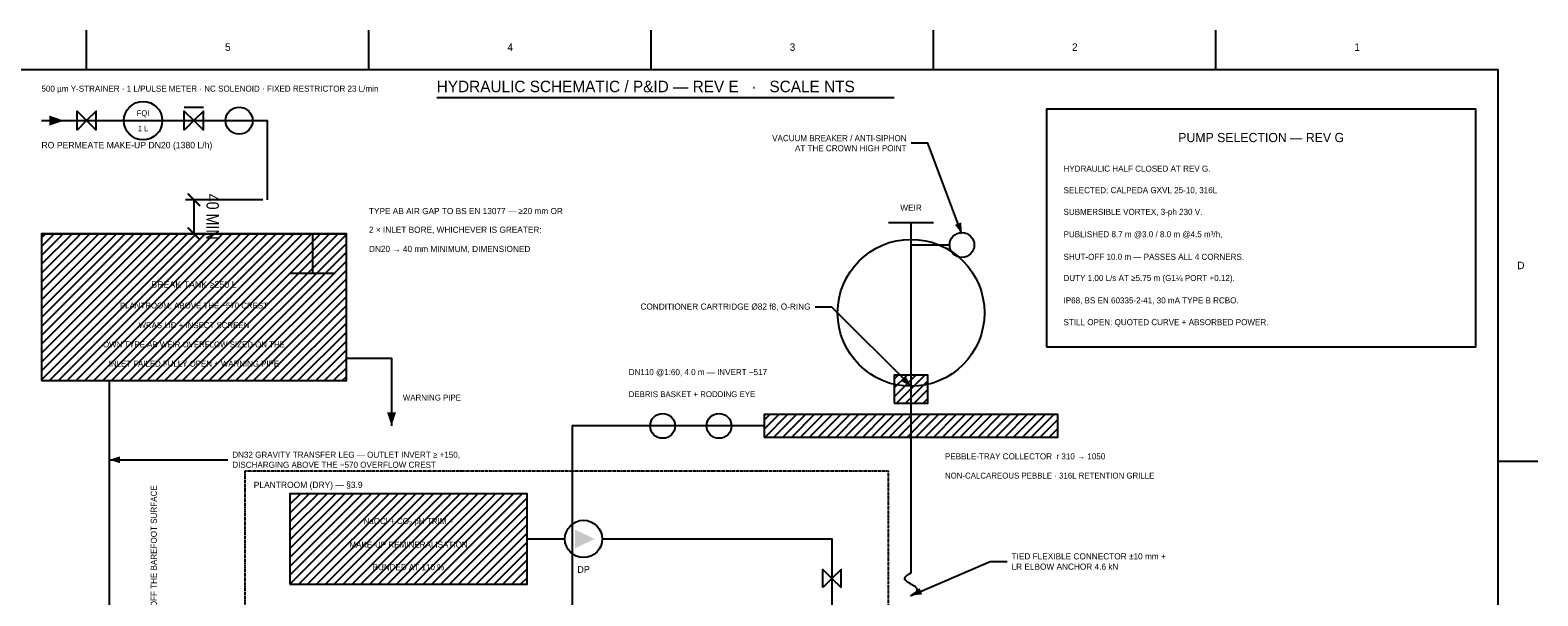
# Model space of a CAD drawing. Header units: millimetres. Extents: x 75 to 10425, y 52 to 7350.
# Tile 6 of 6: x 3750 to 10425, y 4848 to 7350. Entities that reach past the tile are written whole.
import ezdxf

# ---------------------------------------------------------------- set-up
doc = ezdxf.new("R2010")
doc.units = ezdxf.units.MM
doc.linetypes.add('PHANTOM', pattern=[6.35, 3.175, -0.635, 0.635, -0.635, 0.635, -0.635])
for name, color, linetype in [('CENTER', 4, 'Continuous'), ('DIM', 3, 'Continuous'), ('HATCH', 8, 'Continuous'), ('OUTLINE', 7, 'Continuous'), ('TEXT', 2, 'Continuous'), ('TITLEBLOCK', 7, 'Continuous')]:
    doc.layers.add(name, color=color, linetype=linetype)
doc.styles.add('OpenSansCondensed-Light', font='OpenSansCondensed-Light.ttf')
doc.dimstyles.new('EZDXF', dxfattribs={"dimtxt": 0.25, "dimasz": 0.175, "dimexe": 0.375, "dimexo": 0.125, "dimgap": 0.1, "dimtad": 1, "dimlfac": 100, "dimzin": 12, "dimdsep": 46, "dimtxsty": 'OpenSansCondensed-Light', "dimblk": 'ARCHTICK', "dimcen": 2.5, "dimazin": 3, "dimtfac": 0.5, "dimtmove": 2, "dimatfit": 3})

# ---------------------------------------------------------------- blocks, each defined once
blk = doc.blocks.new('_ARCHTICK')
at = {"color": 0, "linetype": 'BYBLOCK', "const_width": 0.15}
blk.add_lwpolyline([(-0.5, -0.5), (0.5, 0.5)], dxfattribs=at)

msp = doc.modelspace()

# ---------------------------------------------------------------- hatches: boundary and pattern name
at = {"layer": 'HATCH'}
h = msp.add_hatch(dxfattribs=at)
h.set_pattern_fill('ANSI31', scale=8.75)
h.paths.add_polyline_path([(3800, 5800), (5150, 5800), (5150, 6450), (3800, 6450)])
h = msp.add_hatch(dxfattribs=at)
h.set_pattern_fill('ANSI31', scale=8.75)
h.paths.add_polyline_path([(7575, 5700), (7725, 5700), (7725, 5825), (7575, 5825)])
h = msp.add_hatch(dxfattribs=at)
h.set_pattern_fill('ANSI31', scale=8.75)
h.paths.add_polyline_path([(7000, 5550), (8300, 5550), (8300, 5650), (7000, 5650)])
h = msp.add_hatch(dxfattribs=at)
h.set_pattern_fill('ANSI31', scale=8.75)
h.paths.add_polyline_path([(4900, 4900), (5950, 4900), (5950, 5300), (4900, 5300)])

# ---------------------------------------------------------------- linework, layer by layer
at = {"layer": 'CENTER', "linetype": 'PHANTOM'}
msp.add_lwpolyline([(4700, 3750), (7550, 3750), (7550, 5400), (4700, 5400), (4700, 3750)], dxfattribs=at)
at = {"layer": 'DIM'}
for points in [[(7875, 6450), (7725, 6850), (7650, 6850)], [(7650, 5775), (7300, 6125), (7225, 6125)], [(4100, 5450), (4550, 5450), (4625, 5450)], [(7650, 4850), (8000, 5000), (8075, 5000)]]:
    msp.add_lwpolyline(points, dxfattribs=at)
for centre, radius in [((4250, 6950), 85), ((7875, 6400), 55), ((6550, 5600), 55), ((6800, 5600), 55)]:
    msp.add_circle(centre, radius, dxfattribs=at)
for points in [[(3900, 6950), (3835, 6972.5), (3835, 6927.5)], [(7875, 6450), (7872.3666, 6499.7425), (7844.2767, 6489.2088)], [(7650, 5775), (7627.019, 5819.1942), (7605.8058, 5797.981)], [(5350, 5600), (5370, 5660), (5330, 5660)], [(4100, 5450), (4147.5, 5435), (4147.5, 5465)], [(6162.875, 5058.75), (6162.875, 5141.25), (6249.5, 5100)], [(7650, 4850), (7699.5682, 4854.924), (7687.7506, 4882.4983)]]:
    msp.add_solid(points, dxfattribs=at)
at = {"layer": 'OUTLINE'}
for p, q in [((4432.5, 7010), (4517.5, 7010)), ((5550, 7052.5), (7575, 7052.5)), ((7550, 6500), (7750, 6500)), ((7650, 4950), (7650, 6500)), ((3800, 6450), (5150, 6450)), ((5000, 6450), (5000, 6275)), ((7650, 6400), (7825, 6400)), ((4900, 6275), (5100, 6275)), ((4100, 5800), (4100, 3550)), ((5950, 5100), (6117.5, 5100))]:
    msp.add_line(p, q, dxfattribs=at)
for points in [[(3800, 6950), (4800, 6950), (4800, 6600)], [(5150, 5900), (5350, 5900), (5350, 5600)], [(7000, 5600), (6150, 5600), (6150, 3800)], [(6282.5, 5100), (7300, 5100), (7300, 4150)], [(7647.0769, 4848.3051), (7652.9231, 4851.6949), (7658.6371, 4855.0847), (7663.9608, 4858.4746), (7668.6536, 4861.8644), (7672.5033, 4865.2542), (7675.3361, 4868.6441), (7677.0238, 4872.0339), (7677.4903, 4875.4237), (7676.7143, 4878.8136), (7674.7311, 4882.2034), (7671.6302, 4885.5932), (7667.5517, 4888.9831), (7662.68, 4892.3729), (7657.2353, 4895.7627), (7651.4636, 4899.1525), (7645.6258, 4902.5424), (7639.9856, 4905.9322), (7634.798, 4909.322), (7630.2974, 4912.7119), (7626.6873, 4916.1017), (7624.1307, 4919.4915), (7622.7433, 4922.8814), (7622.5877, 4926.2712), (7623.6709, 4929.661), (7625.944, 4933.0508), (7629.3043, 4936.4407), (7633.5999, 4939.8305), (7638.6367, 4943.2203), (7644.187, 4946.6102), (7650, 4950)]]:
    msp.add_lwpolyline(points, dxfattribs=at)
for points in [[(3957.5, 6907.5), (3957.5, 6992.5), (4000, 6950)], [(4042.5, 6907.5), (4042.5, 6992.5), (4000, 6950)], [(4432.5, 6907.5), (4432.5, 6992.5), (4475, 6950)], [(4517.5, 6907.5), (4517.5, 6992.5), (4475, 6950)], [(8250, 5950), (10150, 5950), (10150, 7000), (8250, 7000)], [(3800, 5800), (5150, 5800), (5150, 6450), (3800, 6450)], [(7575, 5700), (7725, 5700), (7725, 5825), (7575, 5825)], [(7000, 5550), (8300, 5550), (8300, 5650), (7000, 5650)], [(4900, 4900), (5950, 4900), (5950, 5300), (4900, 5300)], [(7260, 4885), (7260, 4965), (7300, 4925)], [(7340, 4885), (7340, 4965), (7300, 4925)]]:
    msp.add_lwpolyline(points, close=True, dxfattribs=at)
for centre, radius in [((4675, 6950), 60), ((7650, 6100), 325), ((6200, 5100), 82.5)]:
    msp.add_circle(centre, radius, dxfattribs=at)
at = {"layer": 'TITLEBLOCK'}
for p, q in [((4000, 7175), (4000, 7350)), ((5250, 7175), (5250, 7350)), ((6500, 7175), (6500, 7350)), ((7750, 7175), (7750, 7350)), ((9000, 7175), (9000, 7350)), ((10250, 5443.75), (10425, 5443.75))]:
    msp.add_line(p, q, dxfattribs=at)
msp.add_lwpolyline([(250, 250), (10250, 250), (10250, 7175), (250, 7175)], close=True, dxfattribs=at)

# ---------------------------------------------------------------- texts
at = {"layer": 'TEXT'}
for s, insert, char_height, attachment_point in [('HYDRAULIC SCHEMATIC / P&ID — REV E   ·   SCALE NTS', (5550, 7075), 50.832, 7), ('500 µm Y-STRAINER · 1 L/PULSE METER · NC SOLENOID · FIXED RESTRICTOR 23 L/min', (3800, 7087.5), 26.6868, 4), ('FQI', (4250, 6980), 24.7806, 5), ('1 L', (4250, 6915), 24.7806, 5), ('VACUUM BREAKER / ANTI-SIPHON\\PAT THE CROWN HIGH POINT', (7630, 6850), 26.6868, 6), ('PUMP SELECTION — REV G', (9200, 6875), 40.6656, 5), ('RO PERMEATE MAKE-UP DN20 (1380 L/h)', (3800, 6837.5), 28.593, 4), ('HYDRAULIC HALF CLOSED AT REV G.', (8325, 6737.5), 26.6868, 4), ('SELECTED: CALPEDA GXVL 25-10, 316L', (8325, 6640), 26.6868, 4), ('TYPE AB AIR GAP TO BS EN 13077 — ≥20 mm OR', (5250, 6550), 27.3222, 4), ('WEIR', (7650, 6565), 27.3222, 5), ('SUBMERSIBLE VORTEX, 3-ph 230 V.', (8325, 6542.5), 26.6868, 4), ('2 × INLET BORE, WHICHEVER IS GREATER:', (5250, 6465), 27.3222, 4), ('PUBLISHED 8.7 m @3.0 / 8.0 m @4.5 m³/h,', (8325, 6445), 26.6868, 4), ('DN20 → 40 mm MINIMUM, DIMENSIONED', (5250, 6380), 27.3222, 4), ('SHUT-OFF 10.0 m — PASSES ALL 4 CORNERS.', (8325, 6347.5), 26.6868, 4), ('BREAK TANK ≥250 L', (4475, 6225), 29.2284, 5), ('DUTY 1.00 L/s AT ≥5.75 m (G1¼ PORT +0.12).', (8325, 6250), 26.6868, 4), ('PLANTROOM, ABOVE THE −570 CREST', (4475, 6130), 26.0514, 5), ('CONDITIONER CARTRIDGE Ø82 f8, O-RING', (7205, 6125), 27.3222, 6), ('IP68, BS EN 60335-2-41, 30 mA TYPE B RCBO.', (8325, 6152.5), 26.6868, 4), ('WRAS LID + INSECT SCREEN', (4475, 6045), 26.0514, 5), ('STILL OPEN: QUOTED CURVE + ABSORBED POWER.', (8325, 6055), 26.6868, 4), ('OWN TYPE AB WEIR OVERFLOW SIZED ON THE', (4475, 5960), 26.0514, 5), ('INLET FAILED FULLY OPEN + WARNING PIPE', (4475, 5875), 26.0514, 5), ('DN110 @1:60, 4.0 m — INVERT −517', (6400, 5835), 26.6868, 4), ('WARNING PIPE', (5400, 5725), 26.0514, 4), ('DEBRIS BASKET + RODDING EYE', (6400, 5740), 26.0514, 4), ('DN32 GRAVITY TRANSFER LEG — OUTLET INVERT ≥ +150,\\PDISCHARGING ABOVE THE −570 OVERFLOW CREST', (4645, 5450), 26.6868, 4), ('PEBBLE-TRAY COLLECTOR  r 310 → 1050', (7800, 5465), 26.6868, 4), ('PLANTROOM (DRY) — §3.9', (4740, 5335), 27.9576, 4), ('NON-CALCAREOUS PEBBLE · 316L RETENTION GRILLE', (7800, 5380), 26.0514, 4), ('NaOCl + CO₂ pH TRIM +', (5425, 5175), 26.6868, 5), ('MAKE-UP REMINERALISATION', (5425, 5075), 26.6868, 5), ('TIED FLEXIBLE CONNECTOR ±10 mm +\\PLR ELBOW ANCHOR 4.6 kN', (8095, 5000), 27.3222, 4), ('BUNDED AT 110 %', (5425, 4975), 26.6868, 5), ('DP', (6200, 4965), 29.8638, 5)]:
    msp.add_mtext(s, dxfattribs=dict(at, insert=insert, char_height=char_height, attachment_point=attachment_point))
at = {"layer": 'TEXT', "insert": (4300, 4250), "char_height": 26.6868, "attachment_point": 4, "rotation": 90}
msp.add_mtext('DN50 VENT +300, ≤1 mm MESH, OFF THE BAREFOOT SURFACE', dxfattribs=at)
at = {"layer": 'TITLEBLOCK', "char_height": 33.0408, "attachment_point": 5}
for s, insert in [('5', (4625, 7275)), ('4', (5875, 7275)), ('3', (7125, 7275)), ('2', (8375, 7275)), ('1', (9625, 7275)), ('D', (10350, 6309.375))]:
    msp.add_mtext(s, dxfattribs=dict(at, insert=insert))

# ---------------------------------------------------------------- dimensions: what is measured, and where the dimension line sits
at = {"layer": 'DIM'}
msp.add_linear_dim(base=(4475, 6600), p1=(4800, 6600), p2=(4800, 6450), angle=270, text='40 MIN', dimstyle='EZDXF', override={"dimtxt": 55, "dimasz": 55, "dimexe": 37.5, "dimexo": 20, "dimgap": 17.5, "dimtad": 1, "dimdec": 1}, dxfattribs=at).render()

doc.saveas('drawing.dxf')
